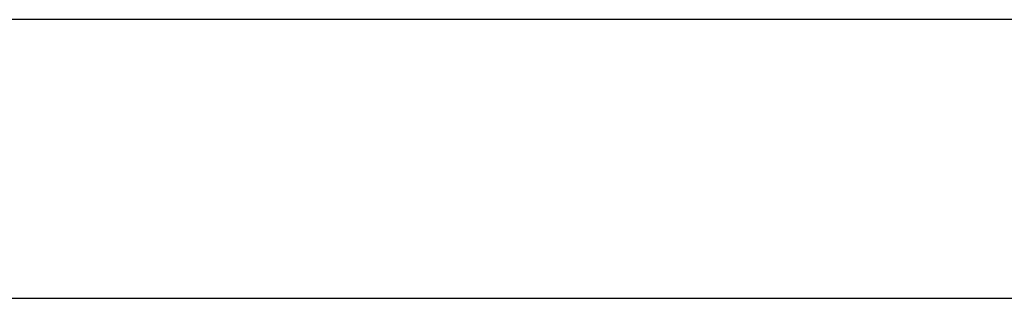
# Model space of a CAD drawing. Header units: metres. Extents: x 391.1 to 427.5, y 12.8 to 28.4.
# Tile 103 of 234: x 406.224 to 406.577, y 25.949 to 26.049. Entities that reach past the tile are written whole.
import ezdxf

# ---------------------------------------------------------------- set-up
doc = ezdxf.new("R2010")
doc.units = ezdxf.units.M
doc.layers.add('A-WALL-____-MCUT', color=7, linetype='Continuous', lineweight=25)
doc.layers.add('A-WALL-____-OTLN', color=7, linetype='Continuous', lineweight=25)

# ---------------------------------------------------------------- blocks, each defined once
blk = doc.blocks.new('Family - Evans PA-152168-03_ENLLUMENAT_P0A')
at = {"layer": 'A-WALL-____-MCUT', "color": 253, "true_color": 0xaaaaaa}
for p, q in [((3.36015, 0.1), (0, 0.1)), ((0, 0), (3.36015, 0))]:
    blk.add_line(p, q, dxfattribs=at)
at = {"layer": 'A-WALL-____-OTLN', "color": 253, "true_color": 0xaaaaaa}
for p, q in [((3.36015, 0.1), (0, 0.1)), ((0, 0), (3.36015, 0))]:
    blk.add_line(p, q, dxfattribs=at)
at = {"layer": 'A-WALL-____-OTLN', "color": 253, "lineweight": 18, "true_color": 0xaaaaaa}
blk.add_line((0, 0), (3.36015, 0), dxfattribs=at)
blk = doc.blocks.new('LONDR55-XX_ZZ-ARQ-CAA-M3D-Londres55_ifc-1-03_ENLLUMENAT_P0A')
at = {"layer": 'A-WALL-____-OTLN', "color": 253, "lineweight": 18, "true_color": 0xaaaaaa}
blk.add_blockref('Family - Evans PA-152168-03_ENLLUMENAT_P0A', (405.60693, 25.94914), dxfattribs=at)

msp = doc.modelspace()

# ---------------------------------------------------------------- block references
at = {"lineweight": 5}
msp.add_blockref('LONDR55-XX_ZZ-ARQ-CAA-M3D-Londres55_ifc-1-03_ENLLUMENAT_P0A', (0, 0), dxfattribs=at)

doc.saveas('drawing.dxf')
